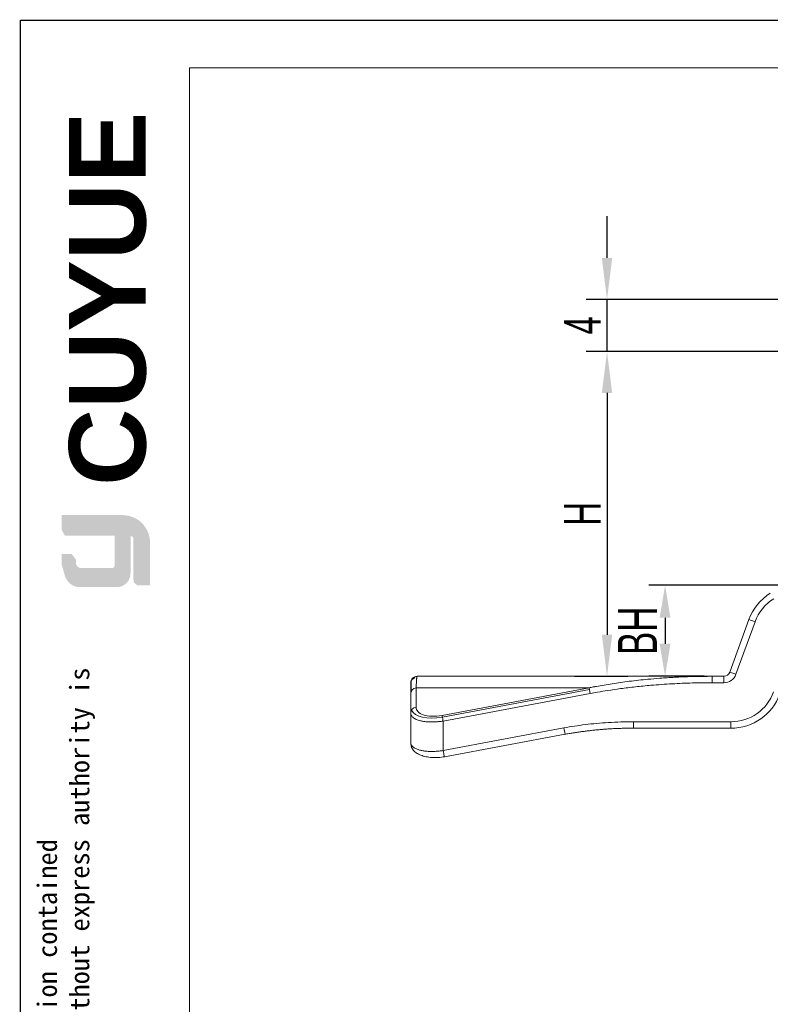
# Model space of a CAD drawing. Header units: inches. Extents: x 186244 to 186461, y 128592 to 128745.
# Tile 2 of 5: x 186244 to 186302, y 128670 to 128745. Entities that reach past the tile are written whole.
import ezdxf

# ---------------------------------------------------------------- set-up
doc = ezdxf.new("R2010")
doc.units = ezdxf.units.IN
for name, color, linetype, lineweight in [('1', 7, 'Continuous', 18), ('实线层', 7, 'Continuous', 25), ('尺寸线层', 3, 'Continuous', 18), ('粗实线层', 7, 'Continuous', 35)]:
    doc.layers.add(name, color=color, linetype=linetype, lineweight=lineweight)
doc.styles.add('ARIAL', font='arial.ttf')
doc.styles.get("Standard").update_dxf_attribs({"font": 'arial.ttf'})
doc.styles.add('标准', font='txt', dxfattribs={"width": 0.667})
doc.dimstyles.new('对齐', dxfattribs={"dimtxt": 3, "dimasz": 2.5, "dimexe": 1.25, "dimexo": 0.625, "dimtad": 1, "dimdsep": 46, "dimtxsty": '标准', "dimcen": 2.5, "dimclrd": 3, "dimclre": 3, "dimclrt": 3, "dimadec": 0, "dimazin": 0, "dimtfac": 1, "dimtmove": 0, "dimatfit": 3, "dimfxl": 1, "dimarcsym": 0})
doc.dimstyles.new('标准', dxfattribs={"dimscale": 0.8, "dimtxt": 3.5, "dimasz": 4, "dimexe": 2, "dimexo": 0, "dimtad": 1, "dimdec": 1, "dimdsep": 46, "dimtxsty": '标准', "dimblk": '_CAXARROW', "dimcen": 0, "dimdle": 8, "dimazin": 2, "dimtfac": 0.707107, "dimtmove": 0, "dimatfit": 3, "dimfxl": 1, "dimtolj": 1, "dimarcsym": 1})

# ---------------------------------------------------------------- blocks, each defined once
blk = doc.blocks.new('_CAXARROW')
blk.add_hatch(color=0).paths.add_polyline_path([(0, 0), (-1, 0.125), (-1, -0.125)], flags=0)
blk = doc.blocks.new('*D12')
at = {"layer": 'Defpoints', "color": 0, "transparency": 16777216}
for p in [(186305.3010732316, 128719.7570210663), (186286.8260706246, 128694.7570225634), (186289.3389268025, 128694.7570225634)]:
    blk.add_point(p, dxfattribs=at)
at = {"layer": '尺寸线层', "color": 0, "linetype": 'Continuous', "lineweight": -2, "transparency": 16777216}
for p, q in [((186305.3010732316, 128719.7570210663), (186287.7389268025, 128719.7570210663)), ((186289.3389268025, 128716.5570210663), (186289.3389268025, 128697.9570225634)), ((186286.8260706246, 128694.7570225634), (186290.9389268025, 128694.7570225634))]:
    blk.add_line(p, q, dxfattribs=at)
at = {"layer": '尺寸线层', "color": 0, "lineweight": -2, "transparency": 16777216, "xscale": 3.2, "yscale": 3.2, "zscale": 3.2}
for p, rotation in [((186289.3389268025, 128719.7570210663), 90), ((186289.3389268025, 128694.7570225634), 270)]:
    blk.add_blockref('_CAXARROW', p, dxfattribs=dict(at, rotation=rotation))
at = {"layer": '尺寸线层', "color": 0, "transparency": 16777216, "insert": (186287.4389268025, 128707.2570218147), "char_height": 2.8, "width": 5.600000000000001, "attachment_point": 5, "rotation": 90, "style": '标准'}
blk.add_mtext('\\A1;H', dxfattribs=at)
blk = doc.blocks.new('*D14')
at = {"layer": 'Defpoints', "color": 0, "transparency": 16777216}
for p in [(186289.3389268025, 128723.7570210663), (186310.2209936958, 128723.7570210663), (186301.3865628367, 128719.7570210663)]:
    blk.add_point(p, dxfattribs=at)
at = {"layer": '尺寸线层', "color": 0, "linetype": 'Continuous', "lineweight": -2, "transparency": 16777216}
for p, q in [((186289.3389268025, 128726.9570210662), (186289.3389268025, 128730.1570210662)), ((186310.2209936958, 128723.7570210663), (186287.7389268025, 128723.7570210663)), ((186289.3389268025, 128719.7570210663), (186289.3389268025, 128723.7570210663)), ((186301.3865628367, 128719.7570210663), (186287.7389268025, 128719.7570210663)), ((186289.3389268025, 128716.5570210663), (186289.3389268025, 128713.3570210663))]:
    blk.add_line(p, q, dxfattribs=at)
at = {"layer": '尺寸线层', "color": 0, "lineweight": -2, "transparency": 16777216, "xscale": 3.2, "yscale": 3.2, "zscale": 3.2}
for p, rotation in [((186289.3389268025, 128723.7570210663), 270), ((186289.3389268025, 128719.7570210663), 90)]:
    blk.add_blockref('_CAXARROW', p, dxfattribs=dict(at, rotation=rotation))
at = {"layer": '尺寸线层', "color": 0, "transparency": 16777216, "insert": (186287.4389268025, 128721.7570210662), "char_height": 2.8, "width": 5.600000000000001, "attachment_point": 5, "rotation": 90, "style": '标准'}
blk.add_mtext('\\A1;4', dxfattribs=at)
blk = doc.blocks.new('*D20')
at = {"layer": 'Defpoints', "color": 0, "transparency": 16777216}
for p in [(186304.0358261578, 128701.7570210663), (186293.8068390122, 128694.7570217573), (186297.4334591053, 128694.7570217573)]:
    blk.add_point(p, dxfattribs=at)
at = {"layer": '尺寸线层', "color": 3, "linetype": 'Continuous', "lineweight": -2, "transparency": 16777216}
for p, q in [((186303.4108261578, 128701.7570210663), (186292.5568390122, 128701.7570210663)), ((186293.8068390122, 128699.2570210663), (186293.8068390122, 128697.2570217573)), ((186296.8084591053, 128694.7570217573), (186292.5568390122, 128694.7570217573))]:
    blk.add_line(p, q, dxfattribs=at)
at = {"layer": '尺寸线层', "color": 3, "transparency": 16777216}
for points in [[(186293.3901723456, 128699.2570210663), (186294.2235056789, 128699.2570210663), (186293.8068390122, 128701.7570210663)], [(186293.3901723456, 128697.2570217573), (186294.2235056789, 128697.2570217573), (186293.8068390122, 128694.7570217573)]]:
    blk.add_solid(points, dxfattribs=at)
at = {"layer": '尺寸线层', "color": 3, "transparency": 16777216, "insert": (186291.6818390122, 128698.2570214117), "char_height": 3, "attachment_point": 5, "rotation": 90, "style": '标准'}
blk.add_mtext('BH', dxfattribs=at)

msp = doc.modelspace()

# ---------------------------------------------------------------- hatches: boundary and pattern name
at = {"layer": '实线层'}
h = msp.add_hatch(color=251, dxfattribs=at)
edge = h.paths.add_edge_path(flags=0)
edge.add_line((186247.3605236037, 128707.1580585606), (186247.6158403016, 128706.79712074))
edge.add_line((186247.6158403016, 128706.79712074), (186252.1167443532, 128706.79712074))
edge.add_arc((186252.1961976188, 128704.7600402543), 2.038629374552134, 18.258457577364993, 92.23360366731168, ccw=False)
edge.add_arc((186252.0617525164, 128705.0609716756), 2.097807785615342, 9.265836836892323, 88.49787900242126)
edge.add_line((186252.1167443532, 128707.1580585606), (186247.3605236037, 128707.1580585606))
h = msp.add_hatch(color=254, dxfattribs=at)
h.paths.add_polyline_path([(186247.3605236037, 128703.3786769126), (186247.6158403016, 128702.4618074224), (186247.6158403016, 128703.7224478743), (186247.3605236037, 128704.1560119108)], flags=0)
h.paths.add_polyline_path([(186247.6158403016, 128705.568981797), (186247.6158403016, 128706.79712074), (186247.3605236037, 128707.1580585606), (186247.3605236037, 128706.0216982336)], flags=0)
h = msp.add_hatch(color=251, dxfattribs=at)
edge = h.paths.add_edge_path(flags=0)
edge.add_line((186251.212304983, 128703.0796445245), (186248.8645187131, 128703.0796445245))
edge.add_arc((186248.8636810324, 128703.4808363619), 0.4011927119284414, 193.8962338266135, 270.119632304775, ccw=False)
edge.add_line((186248.4742303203, 128703.3844842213), (186248.4742303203, 128703.0951610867))
edge.add_arc((186248.8636810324, 128703.1915132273), 0.4011927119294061, 193.8962338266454, 270.1196323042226)
edge.add_line((186248.8645187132, 128702.7903213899), (186251.3868543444, 128702.7903213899))
edge.add_arc((186251.3987012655, 128703.0802115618), 0.2901321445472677, 267.6597996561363, 364.9883187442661)
edge.add_line((186251.687734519, 128703.1054393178), (186251.687734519, 128705.568981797))
edge.add_line((186251.687734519, 128705.568981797), (186251.4434986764, 128705.568981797))
edge.add_line((186251.4434986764, 128705.568981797), (186251.4434986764, 128703.2648088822))
edge.add_arc((186251.2194821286, 128703.3075980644), 0.2280664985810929, 268.1966309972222, 349.18624476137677, ccw=False)
h = msp.add_hatch(color=251, dxfattribs=at)
edge = h.paths.add_edge_path(flags=0)
edge.add_line((186252.8905522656, 128702.0108861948), (186253.1747498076, 128701.7526503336))
edge.add_line((186253.1747498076, 128701.7526503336), (186253.1747498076, 128704.9564290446))
edge.add_arc((186252.4134153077, 128704.8390514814), 0.7703296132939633, 8.764480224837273, 53.88699480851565)
edge.add_line((186252.8674319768, 128705.4613669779), (186252.8905522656, 128702.0108861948))
msp.add_hatch(color=251, dxfattribs=at).paths.add_polyline_path([(186248.4742303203, 128703.7224478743), (186248.1447968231, 128704.1560119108), (186247.3605236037, 128704.1560119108), (186247.6158403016, 128703.7224478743)], flags=0)
h = msp.add_hatch(color=30, dxfattribs=at)
edge = h.paths.add_edge_path(flags=0)
edge.add_arc((186248.8636810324, 128703.1915132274), 0.4011927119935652, 193.8962338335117, 270.11963231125, ccw=False)
edge.add_line((186248.4742303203, 128703.0951610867), (186248.4742303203, 128703.7224478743))
edge.add_line((186248.4742303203, 128703.7224478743), (186247.6158403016, 128703.7224478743))
edge.add_line((186247.6158403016, 128703.7224478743), (186247.6158403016, 128702.4618074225))
edge.add_arc((186248.7997684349, 128702.8568100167), 1.24808368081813, 198.4506221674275, 263.4013944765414)
edge.add_line((186248.6563474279, 128701.616994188), (186251.687734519, 128701.616994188))
edge.add_arc((186251.5882434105, 128702.6849430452), 1.072573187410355, 275.322366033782, 362.723369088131)
edge.add_line((186252.6596052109, 128702.7359051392), (186252.6596052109, 128703.4079884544))
edge.add_line((186252.6596052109, 128703.4079884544), (186251.687734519, 128703.4079884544))
edge.add_line((186251.687734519, 128703.4079884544), (186251.687734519, 128703.1054393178))
edge.add_arc((186251.3987012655, 128703.0802115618), 0.2901321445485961, -92.34020034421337, 4.988318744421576, ccw=False)
edge.add_line((186251.3868543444, 128702.7903213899), (186248.8645187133, 128702.7903213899))
at = {"layer": '尺寸线层'}
h = msp.add_hatch(color=179, dxfattribs=at)
edge = h.paths.add_edge_path(flags=0)
edge.add_line((186252.1167443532, 128706.79712074), (186247.6158403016, 128706.79712074))
edge.add_line((186247.6158403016, 128706.79712074), (186247.6158403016, 128705.568981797))
edge.add_line((186247.6158403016, 128705.568981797), (186251.687734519, 128705.568981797))
edge.add_line((186251.687734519, 128705.568981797), (186251.687734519, 128703.4079884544))
edge.add_line((186251.687734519, 128703.4079884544), (186252.6596052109, 128703.4079884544))
edge.add_line((186252.6596052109, 128703.4079884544), (186252.6596052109, 128705.568981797))
edge.add_arc((186252.4134152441, 128704.839051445), 0.7703296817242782, 8.764482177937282, 71.36184450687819, ccw=False)
edge.add_line((186253.1747498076, 128704.9564290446), (186253.1747498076, 128701.7526503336))
edge.add_line((186253.1747498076, 128701.7526503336), (186254.1592582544, 128701.7526503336))
edge.add_line((186254.1592582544, 128701.7526503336), (186254.1592582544, 128705.0253737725))
edge.add_arc((186252.0617529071, 128705.0609716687), 2.097807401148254, 359.0276957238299, 369.2658387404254)
edge.add_arc((186252.1961976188, 128704.7600402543), 2.038629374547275, 18.25845757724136, 92.23360366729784)

# ---------------------------------------------------------------- linework, layer by layer
at = {"lineweight": 13}
msp.add_line((186257.206678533, 128594.4185683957), (186257.206678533, 128741.5796304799), dxfattribs=at)
at = {"color": 7, "linetype": 'Continuous', "lineweight": 13}
msp.add_lwpolyline([(186244.1756936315, 128745.234714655, 0.09503218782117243, 0.09503218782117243, 0), (186461.2876936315, 128745.234714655, 0.09503218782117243, 0.09503218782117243, 0)], format="xyseb", dxfattribs=at)
at = {"layer": '1', "linetype": 'Continuous'}
for p, q in [((186298.7978760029, 128695.0860109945), (186300.2679847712, 128699.1251016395)), ((186297.4334925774, 128694.7570232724), (186274.7409173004, 128694.7570217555)), ((186297.4334644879, 128694.7570208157), (186298.3280296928, 128694.7570210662)), ((186297.4334736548, 128694.2570129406), (186297.4334736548, 128694.7570210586)), ((186274.2259233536, 128694.2284786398), (186274.2259233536, 128693.4317816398)), ((186274.2259233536, 128693.4317816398), (186274.2259248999, 128691.9348899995)), ((186288.042678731, 128693.4317799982), (186287.9599807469, 128693.8728359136)), ((186274.2259256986, 128689.6675953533), (186274.2259248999, 128691.9348899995)), ((186274.225923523, 128691.2570217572), (186274.2259238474, 128691.2500979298)), ((186274.2259235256, 128691.162883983), (186274.2259235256, 128690.7854559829)), ((186291.3873398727, 128691.2570217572), (186291.3873398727, 128690.7570217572)), ((186274.2259235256, 128690.7854559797), (186274.2259257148, 128689.6675952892)), ((186276.8180667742, 128688.5511591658), (186286.1133218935, 128690.2940306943)), ((186297.4334721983, 128690.7570220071), (186291.3873564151, 128690.7570236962)), ((186298.8773033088, 128690.7570210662), (186297.4334721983, 128690.7570202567))]:
    msp.add_line(p, q, dxfattribs=at)
at = {"layer": '1', "linetype": 'Continuous', "lineweight": 5}
for p, q in [((186299.2677223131, 128694.9150009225), (186300.7378310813, 128698.9540915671)), ((186300.7378310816, 128698.9540915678), (186300.2679847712, 128699.1251016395)), ((186298.3280296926, 128694.2570210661), (186298.3280296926, 128694.7570210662)), ((186298.7978760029, 128695.0860109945), (186299.2677223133, 128694.9150009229)), ((186298.3280296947, 128694.2570210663), (186297.4334701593, 128694.2570210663)), ((186274.643225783, 128693.8728353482), (186274.6432256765, 128692.3759443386)), ((186274.643225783, 128693.8728353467), (186287.9599858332, 128693.8728368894)), ((186287.9599806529, 128693.8728368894), (186276.6432257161, 128691.7509443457)), ((186287.9852914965, 128693.7378452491), (186276.6685361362, 128691.615953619)), ((186276.725922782, 128691.3098899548), (186288.042678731, 128693.4317799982)), ((186276.725922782, 128691.3098899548), (186276.7259226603, 128689.0425952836)), ((186291.3873398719, 128691.2570217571), (186297.433471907, 128691.2570217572)), ((186297.433471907, 128691.2570224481), (186298.8773402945, 128691.2570216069)), ((186298.8773033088, 128690.7570210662), (186298.8773033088, 128691.2570210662)), ((186286.0211796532, 128690.7854559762), (186276.7259226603, 128689.0425952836))]:
    msp.add_line(p, q, dxfattribs=at)
at = {"layer": '1', "linetype": 'Continuous'}
for centre, radius, start, end in [((186304.0267552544, 128697.7570210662), 4.000000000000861, 121.9648384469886, 160.0000000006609), ((186298.3280296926, 128695.2570210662), 0.5, 270, 339.9999999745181), ((186298.8773033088, 128694.7570210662), 4, 270, 340.0000000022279)]:
    msp.add_arc(centre, radius, start, end, dxfattribs=at)
at = {"layer": '1', "linetype": 'Continuous', "lineweight": 5}
for centre, radius, start, end in [((186304.0267552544, 128697.7570210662), 3.50000000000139, 121.9635325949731, 160.0000000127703), ((186298.3280296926, 128695.2570210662), 1, 270, 339.9999974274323), ((186298.8773032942, 128694.7570210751), 3.49999999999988, 270.0006054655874, 340.0000000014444)]:
    msp.add_arc(centre, radius, start, end, dxfattribs=at)
at = {"layer": '1', "linetype": 'Continuous'}
for centre, major_axis, ratio, start_param, end_param in [((186274.7259233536, 128693.431781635), (0.5, 0), 0.8944271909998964, 1.736955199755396, 3.141592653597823), ((186274.7259233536, 128691.9348900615), (-0.5, 6.123233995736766e-17), 0.8944271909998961, 4.878547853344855, 6.283185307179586), ((186274.7259233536, 128689.6675954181), (-0.5, 6.123233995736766e-17), 0.8944271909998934, 0, 0.2970740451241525)]:
    msp.add_ellipse(centre, major_axis=major_axis, ratio=ratio, start_param=start_param, end_param=end_param, dxfattribs=at)
at = {"layer": '1', "linetype": 'Continuous', "lineweight": 5}
msp.add_ellipse((186276.7259233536, 128692.8767137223), major_axis=(-2.482847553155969, -0.6117084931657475), ratio=0.4779223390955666, start_param=0.1021641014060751, end_param=1.430607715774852, dxfattribs=at)
at = {"layer": '1', "linetype": 'Continuous'}
for points, knots in [([(186274.7256266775, 128694.7570031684), (186274.6667190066, 128694.7569680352), (186274.6031750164, 128694.7461974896), (186274.4801489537, 128694.6974267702), (186274.4210478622, 128694.6592620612), (186274.3234869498, 128694.5616443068), (186274.2853566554, 128694.5025209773), (186274.2366576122, 128694.379466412), (186274.2259241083, 128694.3159160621), (186274.2259233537, 128694.2570082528)], [0, 0, 0, 0, 0.1959412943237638, 0.1959412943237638, 0.3918825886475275, 0.3918825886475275, 0.587823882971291, 0.587823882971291, 0.783765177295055, 0.783765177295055, 0.783765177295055, 0.783765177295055]), ([(186274.72987171, 128694.7433591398), (186274.6986657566, 128694.7435420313), (186274.6355532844, 128694.7381873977), (186274.540867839, 128694.7114954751), (186274.449764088, 128694.6644781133), (186274.3965072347, 128694.6211341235), (186274.3714939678, 128694.5961360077)], [0, 0, 0, 0, 0.09251969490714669, 0.1907120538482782, 0.293079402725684, 0.3976576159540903, 0.3976576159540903, 0.3976576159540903, 0.3976576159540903]), ([(186274.7256242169, 128694.7570080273), (186274.7235639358, 128694.7559617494), (186274.7195580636, 128694.7539274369), (186274.7136378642, 128694.7402189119), (186274.7080922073, 128694.7204229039), (186274.7042718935, 128694.7016665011), (186274.7022992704, 128694.690475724), (186274.7020256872, 128694.68889429)], [0, 0, 0, 0, 0.01940941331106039, 0.03773835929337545, 0.05498683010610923, 0.0711548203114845, 0.07376225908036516, 0.07376225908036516, 0.07376225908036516, 0.07376225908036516]), ([(186288.2826352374, 128693.9353300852), (186288.3628504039, 128693.9507036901), (186288.6397797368, 128694.0031493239), (186289.1233885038, 128694.0881372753), (186289.7427501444, 128694.1884921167), (186290.3901468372, 128694.2835911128), (186291.0655336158, 128694.3728065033), (186291.7689110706, 128694.4551720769), (186292.5519099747, 128694.5350584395), (186293.4765555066, 128694.6138216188), (186294.6050623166, 128694.6868533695), (186295.9477475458, 128694.7447830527), (186296.9145627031, 128694.7527472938), (186297.4334591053, 128694.7570217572)], [0, 0, 0, 0, 0.2450257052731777, 0.845562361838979, 1.472981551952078, 2.127300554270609, 2.808534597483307, 3.51669717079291, 4.251800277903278, 5.169683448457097, 6.300489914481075, 7.644225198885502, 9.200890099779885, 9.200890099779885, 9.200890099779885, 9.200890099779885]), ([(186288.042678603, 128693.4317799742), (186288.2342565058, 128693.4666082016), (186288.684027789, 128693.5483751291), (186289.46102222, 128693.6756653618), (186290.4310383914, 128693.8168785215), (186291.5392845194, 128693.9523571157), (186292.8698659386, 128694.0808587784), (186294.0654105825, 128694.1658137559), (186295.0603829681, 128694.2149461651), (186295.7943932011, 128694.2412081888), (186296.567856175, 128694.2579778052), (186297.1450524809, 128694.2573395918), (186297.4334676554, 128694.2570206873)], [0, 0, 0, 0, 0.5841555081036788, 1.371433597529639, 2.36194200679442, 3.524739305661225, 4.720583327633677, 6.371982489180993, 7.119891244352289, 7.709086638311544, 8.575420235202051, 9.440655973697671, 9.440655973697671, 9.440655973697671, 9.440655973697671]), ([(186274.3056043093, 128691.6981777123), (186274.3047320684, 128691.6993725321), (186274.2781960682, 128691.7360416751), (186274.2372158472, 128691.8124258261), (186274.2297417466, 128691.8934805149), (186274.2259233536, 128691.9348899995)], [0, 0, 0, 0, 0.004115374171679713, 0.1261511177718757, 0.2536176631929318, 0.2536176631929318, 0.2536176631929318, 0.2536176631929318]), ([(186274.2470656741, 128689.5498768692), (186274.2535655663, 128689.3664515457), (186274.3530206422, 128689.1202065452), (186274.6681302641, 128688.8432269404), (186274.9940402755, 128688.6766136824), (186275.3978935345, 128688.5601291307), (186275.8586072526, 128688.5012460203), (186276.3507746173, 128688.5023552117), (186276.6755127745, 128688.5397313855), (186276.8382408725, 128688.5673960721)], [0, 0, 0, 0, 0.7692775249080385, 1.15765816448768, 1.546776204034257, 1.935220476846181, 2.320884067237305, 2.701352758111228, 3.074838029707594, 3.074838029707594, 3.074838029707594, 3.074838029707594])]:
    msp.add_open_spline(points, degree=3, knots=knots, dxfattribs=at)
at = {"layer": '1', "linetype": 'Continuous', "lineweight": 5}
for points, knots in [([(186274.7020258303, 128694.6888951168), (186274.7007163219, 128694.681325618), (186274.6979548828, 128694.6639326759), (186274.6939078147, 128694.6338404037), (186274.6899789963, 128694.6000386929), (186274.6864071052, 128694.5655355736), (186274.6804218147, 128694.503008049), (186274.6720170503, 128694.4012360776), (186274.6616418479, 128694.2428174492), (186274.6521158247, 128694.0689477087), (186274.6461315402, 128693.936937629), (186274.6432256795, 128693.8728359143)], [0, 0, 0, 0, 0.05206056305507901, 0.1104886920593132, 0.1644097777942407, 0.2138238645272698, 0.258731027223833, 0.4101285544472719, 0.5538832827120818, 0.6900009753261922, 0.8184884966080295, 0.8184884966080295, 0.8184884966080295, 0.8184884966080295]), ([(186276.7259233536, 128691.3098899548), (186276.676077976, 128691.3027800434), (186276.5765669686, 128691.2885858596), (186276.4274730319, 128691.2719490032), (186276.2795676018, 128691.2587821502), (186276.1333283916, 128691.2494125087), (186275.9892879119, 128691.2437528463), (186275.8479527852, 128691.2418265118), (186275.7098230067, 128691.2436272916), (186275.5753845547, 128691.2491568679), (186275.4451092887, 128691.2584147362), (186275.3194526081, 128691.2714011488), (186275.1988531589, 128691.2881154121), (186275.0837269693, 128691.3085597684), (186274.9491061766, 128691.338338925), (186274.798981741, 128691.3818526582), (186274.6416817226, 128691.44356127), (186274.5022657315, 128691.5175062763), (186274.3867041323, 128691.6025933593), (186274.3294610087, 128691.6654981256), (186274.3056042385, 128691.6981778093)], [0, 0, 0, 0, 0.1143457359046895, 0.2282791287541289, 0.3418688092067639, 0.4551840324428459, 0.5682945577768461, 0.6812705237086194, 0.7941823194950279, 0.9071004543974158, 1.020095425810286, 1.133237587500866, 1.246597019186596, 1.360243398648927, 1.474245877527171, 1.668132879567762, 1.872009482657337, 2.086126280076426, 2.310699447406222, 2.537619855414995, 2.537619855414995, 2.537619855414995, 2.537619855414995]), ([(186276.6432260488, 128691.750944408), (186276.3766210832, 128691.700982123), (186275.8340536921, 128691.6539668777), (186274.9292432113, 128691.8006268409), (186274.6432787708, 128692.1301638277), (186274.6432256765, 128692.3759444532)], [0, 0, 0, 0, 0.5773207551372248, 1.15464151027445, 2.309283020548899, 2.309283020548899, 2.309283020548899, 2.309283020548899]), ([(186276.6432253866, 128691.7509442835), (186276.6507711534, 128691.710700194), (186276.6626884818, 128691.6471411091), (186276.6917331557, 128691.4922361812), (186276.7088145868, 128691.4011352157), (186276.7259230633, 128691.3098900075)], [0, 0, 0, 0, 0.2243701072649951, 0.2243701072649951, 0.4487402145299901, 0.4487402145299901, 0.4487402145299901, 0.4487402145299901]), ([(186286.1133218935, 128690.2940306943), (186286.1133198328, 128690.2940416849), (186286.1132823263, 128690.2942417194), (186286.1124317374, 128690.2987781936), (186286.1076310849, 128690.3243816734), (186286.091171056, 128690.4121684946), (186286.0795295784, 128690.4742563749), (186286.0523045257, 128690.6194566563), (186286.0367505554, 128690.7024111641), (186286.0211796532, 128690.7854559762)], [0, 0, 0, 0, 0.01523528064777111, 0.01523528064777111, 0.1768198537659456, 0.1768198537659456, 0.3384044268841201, 0.3384044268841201, 0.4999890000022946, 0.4999890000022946, 0.4999890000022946, 0.4999890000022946]), ([(186276.7259226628, 128689.0425952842), (186276.6744812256, 128689.0352268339), (186276.571147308, 128689.0204253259), (186276.4154816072, 128689.0027991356), (186276.2593990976, 128688.9887993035), (186276.1036786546, 128688.9790347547), (186275.9491444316, 128688.973581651), (186275.7966466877, 128688.9726670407), (186275.6470856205, 128688.9764481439), (186275.5012917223, 128688.9849338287), (186275.3601451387, 128688.9981559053), (186275.2245393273, 128689.0161347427), (186275.0951773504, 128689.0386866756), (186274.9726820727, 128689.0658129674), (186274.8520353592, 128689.0984769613), (186274.730172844, 128689.1389992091), (186274.6069624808, 128689.1909676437), (186274.4889103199, 128689.2561326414), (186274.3828978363, 128689.3358740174), (186274.2975309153, 128689.4312902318), (186274.2377169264, 128689.5424266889), (186274.2299578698, 128689.6248413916), (186274.2259327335, 128689.6675953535)], [0, 0, 0, 0, 0.1080988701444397, 0.2171455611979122, 0.3270740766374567, 0.4378499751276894, 0.5494504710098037, 0.661859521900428, 0.7750680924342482, 0.8890456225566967, 1.00374090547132, 1.119115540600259, 1.235167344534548, 1.351863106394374, 1.4694583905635, 1.605177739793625, 1.758897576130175, 1.930466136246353, 2.119781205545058, 2.32667766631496, 2.551197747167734, 2.793228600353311, 2.793228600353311, 2.793228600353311, 2.793228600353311]), ([(186276.7259225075, 128689.0425952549), (186276.7414915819, 128688.9595601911), (186276.7570437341, 128688.8766153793), (186276.7842664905, 128688.7314273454), (186276.7959075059, 128688.6693419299), (186276.8094824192, 128688.5969423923), (186276.8133812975, 128688.5761483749), (186276.8156721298, 128688.5639306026)], [0, 0, 0, 0, 0.1838231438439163, 0.1838231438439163, 0.3676462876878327, 0.3676462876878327, 0.487006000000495, 0.487006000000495, 0.487006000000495, 0.487006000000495])]:
    msp.add_open_spline(points, degree=3, knots=knots, dxfattribs=at)
at = {"layer": '1', "linetype": 'Continuous'}
for points, degree in [([(186274.5423400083, 128694.6676158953), (186274.2605247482, 128694.4397820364)], 1), ([(186274.2615246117, 128694.3896382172), (186274.2610218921, 128694.2271232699), (186274.2605265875, 128693.5952561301)], 2), ([(186286.0211796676, 128690.7854559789), (186286.5480185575, 128690.8842794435), (186287.6475361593, 128691.0531218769), (186289.4282888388, 128691.2158458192), (186290.7180495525, 128691.2570508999), (186291.3873398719, 128691.2570217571)], 3), ([(186286.0821479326, 128690.2881615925), (186288.7289047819, 128690.7693762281), (186291.4192219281, 128690.7692484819)], 2)]:
    msp.add_open_spline(points, degree=degree, dxfattribs=at)
at = {"layer": '1', "linetype": 'Continuous', "lineweight": 5}
msp.add_open_spline([(186287.959980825, 128693.8728359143), (186288.0675125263, 128693.8937728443), (186288.1750442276, 128693.9147097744), (186288.2826352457, 128693.9353300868)], degree=3, dxfattribs=at)
at = {"layer": '实线层'}
msp.add_line((186244.1756936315, 128745.234714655), (186244.1756936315, 128591.7211793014), dxfattribs=at)
at = {"layer": '实线层', "lineweight": 13}
msp.add_line((186257.206678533, 128741.5796304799), (186457.6326094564, 128741.5796304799), dxfattribs=at)

# ---------------------------------------------------------------- texts
at = {"layer": '粗实线层', "color": 49, "insert": (186247.9313690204, 128709.4070656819), "char_height": 5.887991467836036, "width": 24.88295044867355, "attachment_point": 1, "rotation": 90, "style": 'ARIAL'}
msp.add_mtext('{\\farial|b1|i0|c0|p34;CUYUE}', dxfattribs=at)
at = {"layer": '粗实线层', "color": 3, "insert": (186245.5018566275, 128610.1074488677), "char_height": 1.493171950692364, "width": 87.72389518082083, "attachment_point": 1, "rotation": 90}
msp.add_mtext('{\\fSimHei|b0|i0|c0|p34;We reserve all rights in this document and in the information contained therein,reproduction,use or disclosure to third parties without express authority is strictly forbidden. copyright 2023CUYUE}', dxfattribs=at)

# ---------------------------------------------------------------- dimensions: what is measured, and where the dimension line sits
at = {"layer": '尺寸线层', "color": 3}
dim = msp.add_linear_dim(base=(186289.3389268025, 128723.7570210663), p1=(186301.3865628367, 128719.7570210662), p2=(186310.2209936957, 128723.7570210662), angle=90, dimstyle='标准', override={"dimsah": 1, "dimtzin": 8}, dxfattribs=at)
dim.commit()
dim.dimension.update_dxf_attribs({"geometry": '*D14', "text_midpoint": (186287.4389268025, 128721.7570210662)})
dim = msp.add_linear_dim(base=(186289.3389268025, 128694.7570225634), p1=(186305.3010732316, 128719.7570210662), p2=(186286.8260706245, 128694.7570225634), angle=270, text='H', dimstyle='标准', override={"dimsah": 1}, dxfattribs=at)
dim.commit()
dim.dimension.update_dxf_attribs({"geometry": '*D12', "text_midpoint": (186287.4389268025, 128707.2570218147)})
at = {"layer": '尺寸线层'}
dim = msp.add_linear_dim(base=(186293.8068390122, 128694.7570217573), p1=(186304.0358261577, 128701.7570210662), p2=(186297.4334591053, 128694.7570217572), angle=90, text='BH', dimstyle='对齐', override={"dimarcsym": 1}, dxfattribs=at)
dim.commit()
dim.dimension.update_dxf_attribs({"geometry": '*D20', "text_midpoint": (186291.6818390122, 128698.2570214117)})

doc.saveas('drawing.dxf')
